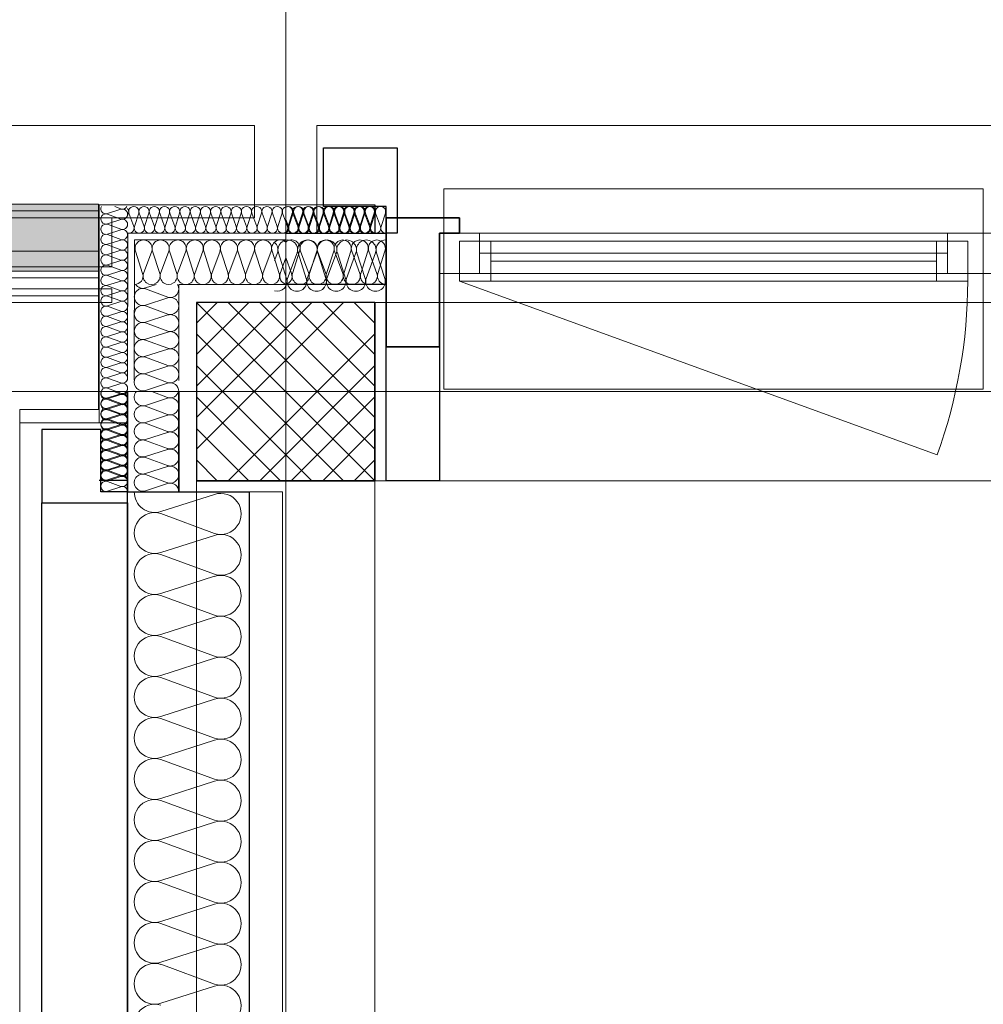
# Model space of a CAD drawing. Extents: x -620 to 300, y 62 to 1112.
# Tile 214 of 226: x -138 to -94, y 972 to 1016. Entities that reach past the tile are written whole.
import ezdxf
from ezdxf.lldxf.tags import DXFTag

# ---------------------------------------------------------------- set-up
doc = ezdxf.new("R2010")
doc.units = 0
doc.layers.get('0').update_dxf_attribs({"lineweight": 13})
for name, color, linetype, lineweight, true_color in [('30 -33 Aussenwände- 3 Aussenstützen', 7, 'Continuous', 50, 0x0000dd), ('30 -33 Aussenwände- 7 Fassade_ Elemente', 7, 'Continuous', 9, 0x00aacc), ('30 -34 Innenwände- 6 Elemente', 7, 'Continuous', 9, 0xff6633), ('30 -35 Decken- 1 Konstruktion-Träger- Stahlbeton', 7, 'Continuous', 13, 0x33aa00), ('30 -36 Dächer- 3 Dachbeläge', 7, 'Continuous', 15, 0x9999ff), ('30 -36 Dächer- 4 Dachbekleidungen', 7, 'Continuous', 9, 0xccccff), ('60- 61 allgemeine Ausstattung- 4 Terrassen', 9, 'Continuous', 9, 0x808080), ('70 -72 Beschriftung- 1 Beschriftung allgemein', 7, 'Continuous', 9, 0xff6633)]:
    doc.layers.add(name, color=color, linetype=linetype, lineweight=lineweight, true_color=true_color)
doc.layers.add('70 -71 Achsen- 1 Gebäudeachsen', color=7, linetype='STRICHPUNKT2-A06CPVSFL0', lineweight=18)
tags = doc.linetypes.add('grob-A06CPVSAL0', pattern=[14, 3, -8, 3]).pattern_tags.tags
tags[8:9] = [DXFTag(74, 4), DXFTag(75, 0), DXFTag(340, '0'), DXFTag(46, 0.0), DXFTag(50, 0.0), DXFTag(44, 0.0), DXFTag(45, 0.0)]
tags[6:7] = [DXFTag(74, 4), DXFTag(75, 0), DXFTag(340, '0'), DXFTag(46, 0.0), DXFTag(50, 0.0), DXFTag(44, 0.0), DXFTag(45, 0.0)]
tags[4:5] = [DXFTag(74, 4), DXFTag(75, 0), DXFTag(340, '0'), DXFTag(46, 0.0), DXFTag(50, 0.0), DXFTag(44, 0.0), DXFTag(45, 0.0)]
tags = doc.linetypes.add('STRICHPUNKT2-A06CPVSFL0', pattern=[12.7, 6.35, -3.175, 0, -3.175]).pattern_tags.tags
tags[10:11] = [DXFTag(74, 4), DXFTag(75, 0), DXFTag(340, '0'), DXFTag(46, 0.0), DXFTag(50, 0.0), DXFTag(44, 0.0), DXFTag(45, 0.0)]
tags[8:9] = [DXFTag(74, 4), DXFTag(75, 0), DXFTag(340, '0'), DXFTag(46, 0.0), DXFTag(50, 0.0), DXFTag(44, 0.0), DXFTag(45, 0.0)]
tags[6:7] = [DXFTag(74, 4), DXFTag(75, 0), DXFTag(340, '0'), DXFTag(46, 0.0), DXFTag(50, 0.0), DXFTag(44, 0.0), DXFTag(45, 0.0)]
tags[4:5] = [DXFTag(74, 4), DXFTag(75, 0), DXFTag(340, '0'), DXFTag(46, 0.0), DXFTag(50, 0.0), DXFTag(44, 0.0), DXFTag(45, 0.0)]

# ---------------------------------------------------------------- blocks, each defined once
blk = doc.blocks.new('Referenz-A06CPVSGL0')
at = {"layer": '30 -33 Aussenwände- 3 Aussenstützen', "color": 0, "lineweight": 9}
for p, q in [((-129.579, 1003.453), (-121.579, 995.453)), ((-122.993, 1003.453), (-129.579, 996.868)), ((-124.407, 1003.453), (-129.579, 998.282)), ((-125.821, 1003.453), (-129.579, 999.696)), ((-127.235, 1003.453), (-129.579, 1001.11)), ((-128.65, 1003.453), (-129.579, 1002.524)), ((-128.164, 1003.453), (-121.579, 996.868)), ((-126.75, 1003.453), (-121.579, 998.282)), ((-125.336, 1003.453), (-121.579, 999.696)), ((-123.922, 1003.453), (-121.579, 1001.11)), ((-122.507, 1003.453), (-121.579, 1002.524)), ((-129.579, 1002.039), (-122.993, 995.453)), ((-121.579, 1002.039), (-128.164, 995.453)), ((-129.579, 1000.625), (-124.407, 995.453)), ((-121.579, 1000.625), (-126.75, 995.453)), ((-125.579, 1000.453), (-125.579, 998.453)), ((-126.579, 999.453), (-124.579, 999.453)), ((-129.579, 999.211), (-125.821, 995.453)), ((-121.579, 999.211), (-125.336, 995.453)), ((-129.579, 997.797), (-127.235, 995.453)), ((-121.579, 997.797), (-123.922, 995.453)), ((-129.579, 996.382), (-128.65, 995.453)), ((-121.579, 996.382), (-122.507, 995.453))]:
    blk.add_line(p, q, dxfattribs=at)
at = {"layer": '30 -33 Aussenwände- 3 Aussenstützen', "color": 0, "linetype": 'Continuous', "lineweight": 25, "ltscale": 0.25}
for p, q in [((-121.579, 1003.453), (-129.579, 1003.453)), ((-129.579, 1003.453), (-129.579, 995.453)), ((-121.579, 995.453), (-121.579, 1003.453)), ((-129.579, 995.453), (-121.579, 995.453))]:
    blk.add_line(p, q, dxfattribs=at)
at = {"layer": '30 -33 Aussenwände- 7 Fassade_ Elemente', "color": 0, "linetype": 'Continuous', "ltscale": 0.13}
for p, q in [((-289.179, 1011.393), (-126.979, 1011.393)), ((-126.979, 1011.393), (-126.979, 1007.253)), ((38.021, 1011.393), (-124.179, 1011.393)), ((-124.179, 1011.393), (-124.179, 1006.553)), ((-133.959, 1007.833), (-121.579, 1007.833)), ((-133.959, 998.053), (-133.959, 1007.833)), ((-132.975, 1007.651), (-133.251, 1007.753)), ((-121.579, 1007.833), (-121.579, 1006.553)), ((-447.779, 1007.253), (-133.379, 1007.253)), ((-126.979, 1007.253), (-289.179, 1007.253)), ((-132.975, 1007.629), (-133.575, 1007.436)), ((-133.575, 1007.414), (-132.975, 1007.192)), ((-132.678, 1007.329), (-132.639, 1007.453)), ((-132.616, 1007.453), (-132.394, 1006.853)), ((-132.372, 1006.853), (-132.179, 1007.453)), ((-132.156, 1007.453), (-131.935, 1006.853)), ((-131.912, 1006.853), (-131.719, 1007.453)), ((-131.912, 1006.853), (-131.719, 1007.453)), ((-131.697, 1007.453), (-131.475, 1006.853)), ((-131.697, 1007.453), (-131.475, 1006.853)), ((-131.453, 1006.853), (-131.26, 1007.453)), ((-131.453, 1006.853), (-131.26, 1007.453)), ((-131.237, 1007.453), (-131.015, 1006.853)), ((-130.993, 1006.853), (-130.8, 1007.453)), ((-130.778, 1007.453), (-130.556, 1006.853)), ((-130.533, 1006.853), (-130.34, 1007.453)), ((-130.318, 1007.453), (-130.096, 1006.853)), ((-130.074, 1006.853), (-129.881, 1007.453)), ((-129.858, 1007.453), (-129.637, 1006.853)), ((-129.614, 1006.853), (-129.421, 1007.453)), ((-129.399, 1007.453), (-129.177, 1006.853)), ((-129.154, 1006.853), (-128.962, 1007.453)), ((-128.939, 1007.453), (-128.717, 1006.853)), ((-128.695, 1006.853), (-128.502, 1007.453)), ((-128.479, 1007.453), (-128.258, 1006.853)), ((-128.235, 1006.853), (-128.042, 1007.453)), ((-128.02, 1007.453), (-127.798, 1006.853)), ((-127.775, 1006.853), (-127.583, 1007.453)), ((-127.56, 1007.453), (-127.338, 1006.853)), ((-127.316, 1006.853), (-127.123, 1007.453)), ((-127.101, 1007.453), (-126.879, 1006.853)), ((-126.856, 1006.853), (-126.663, 1007.453)), ((-126.641, 1007.453), (-126.419, 1006.853)), ((-126.397, 1006.853), (-126.204, 1007.453)), ((-126.181, 1007.453), (-125.959, 1006.853)), ((-125.937, 1006.853), (-125.744, 1007.453)), ((-125.722, 1007.453), (-125.5, 1006.853)), ((-125.477, 1006.853), (-125.285, 1007.453)), ((-125.437, 1006.85), (-125.245, 1007.451)), ((-125.262, 1007.453), (-125.04, 1006.853)), ((-125.222, 1007.451), (-125, 1006.851)), ((-125.018, 1006.853), (-124.825, 1007.453)), ((-124.977, 1006.851), (-124.785, 1007.451)), ((-124.802, 1007.453), (-124.581, 1006.853)), ((-124.763, 1007.451), (-124.54, 1006.851)), ((-124.558, 1006.853), (-124.365, 1007.453)), ((-124.518, 1006.851), (-124.325, 1007.451)), ((-124.343, 1007.453), (-124.121, 1006.853)), ((-124.303, 1007.451), (-124.081, 1006.851)), ((-124.098, 1006.853), (-123.906, 1007.453)), ((-124.058, 1006.851), (-123.866, 1007.452)), ((-123.883, 1007.453), (-123.661, 1006.853)), ((-123.843, 1007.452), (-123.621, 1006.852)), ((-123.639, 1006.853), (-123.446, 1007.453)), ((-123.599, 1006.852), (-123.406, 1007.452)), ((-123.423, 1007.453), (-123.202, 1006.853)), ((-123.384, 1007.452), (-123.161, 1006.852)), ((-123.179, 1006.853), (-122.986, 1007.453)), ((-123.139, 1006.852), (-122.947, 1007.452)), ((-122.964, 1007.453), (-122.742, 1006.853)), ((-122.924, 1007.452), (-122.702, 1006.852)), ((-122.72, 1006.853), (-122.527, 1007.453)), ((-122.679, 1006.852), (-122.487, 1007.453)), ((-122.504, 1007.453), (-122.282, 1006.853)), ((-122.504, 1007.453), (-122.282, 1006.853)), ((-122.464, 1007.453), (-122.242, 1006.853)), ((-122.26, 1006.853), (-122.067, 1007.453)), ((-122.26, 1006.853), (-122.067, 1007.453)), ((-122.22, 1006.853), (-122.027, 1007.453)), ((-122.045, 1007.453), (-121.823, 1006.853)), ((-122.005, 1007.453), (-121.782, 1006.853)), ((-121.8, 1006.853), (-121.607, 1007.453)), ((-121.76, 1006.853), (-121.568, 1007.453)), ((-121.545, 1007.453), (-121.323, 1006.854)), ((-121.3, 1006.854), (-121.108, 1007.454)), ((-132.975, 1007.169), (-133.575, 1006.976)), ((-132.975, 1007.169), (-133.575, 1006.976)), ((-133.575, 1006.954), (-132.975, 1006.732)), ((-133.575, 1006.954), (-132.975, 1006.732)), ((-125.46, 1006.85), (-125.579, 1007.172)), ((-132.975, 1006.71), (-133.575, 1006.517)), ((-132.975, 1006.71), (-133.575, 1006.517)), ((-133.575, 1006.494), (-132.975, 1006.273)), ((-132.678, 999.955), (-132.673, 1006.553)), ((-132.673, 1006.553), (-125.579, 1006.553)), ((-124.179, 1006.553), (-121.079, 1006.553)), ((-121.079, 1006.553), (-121.079, 995.453)), ((-118.679, 1006.553), (-94.279, 1006.553)), ((-118.679, 1004.753), (-118.679, 1006.553)), ((-118.679, 1006.553), (-94.279, 1006.553)), ((-118.679, 1004.753), (-118.679, 1006.553)), ((-94.279, 1006.553), (-69.879, 1006.553)), ((-94.279, 1004.753), (-94.279, 1006.553)), ((-94.279, 1006.553), (-69.879, 1006.553)), ((-94.279, 1004.753), (-94.279, 1006.553)), ((-94.279, 1006.553), (-94.279, 1004.753)), ((-132.975, 1006.25), (-133.575, 1006.057)), ((-133.575, 1006.035), (-132.975, 1005.813)), ((-132.378, 999.955), (-132.374, 1006.253)), ((-132.374, 1006.253), (-125.579, 1006.253)), ((-117.779, 1006.203), (-94.979, 1006.203)), ((-117.779, 1004.403), (-117.779, 1006.203)), ((-94.979, 1006.203), (-94.979, 1004.403)), ((-132.975, 1005.79), (-133.575, 1005.598)), ((-133.575, 1005.575), (-132.975, 1005.353)), ((-132.002, 1004.753), (-132.323, 1005.753)), ((-131.594, 1005.753), (-131.964, 1004.753)), ((-131.236, 1004.753), (-131.557, 1005.753)), ((-131.236, 1004.753), (-131.557, 1005.753)), ((-130.828, 1005.753), (-131.198, 1004.753)), ((-130.828, 1005.753), (-131.198, 1004.753)), ((-130.47, 1004.753), (-130.791, 1005.753)), ((-130.062, 1005.753), (-130.432, 1004.753)), ((-129.703, 1004.753), (-130.025, 1005.753)), ((-129.296, 1005.753), (-129.666, 1004.753)), ((-128.937, 1004.753), (-129.259, 1005.753)), ((-128.53, 1005.753), (-128.9, 1004.753)), ((-128.171, 1004.753), (-128.493, 1005.753)), ((-127.764, 1005.753), (-128.134, 1004.753)), ((-127.405, 1004.753), (-127.727, 1005.753)), ((-127.405, 1004.753), (-127.727, 1005.753)), ((-126.998, 1005.753), (-127.368, 1004.753)), ((-126.998, 1005.753), (-127.368, 1004.753)), ((-126.639, 1004.753), (-126.961, 1005.753)), ((-126.639, 1004.753), (-126.961, 1005.753)), ((-126.232, 1005.753), (-126.602, 1004.753)), ((-125.873, 1004.753), (-126.195, 1005.753)), ((-125.951, 1005.678), (-126.079, 1005.335)), ((-125.908, 1005.678), (-125.539, 1004.528)), ((-125.316, 1004.753), (-125.579, 1005.464)), ((-125.496, 1004.528), (-125.071, 1005.678)), ((-125.278, 1004.753), (-124.957, 1005.753)), ((-125.027, 1005.678), (-124.658, 1004.528)), ((-124.92, 1005.753), (-124.55, 1004.753)), ((-124.615, 1004.528), (-124.19, 1005.678)), ((-124.512, 1004.753), (-124.191, 1005.753)), ((-124.153, 1005.753), (-123.784, 1004.753)), ((-124.146, 1005.678), (-123.777, 1004.528)), ((-123.746, 1004.753), (-123.425, 1005.753)), ((-123.734, 1004.528), (-123.309, 1005.678)), ((-123.387, 1005.753), (-123.018, 1004.753)), ((-123.265, 1005.678), (-122.896, 1004.528)), ((-122.98, 1004.753), (-122.659, 1005.753)), ((-122.853, 1004.528), (-122.428, 1005.678)), ((-122.621, 1005.753), (-122.252, 1004.753)), ((-122.385, 1005.678), (-122.015, 1004.528)), ((-122.214, 1004.753), (-121.893, 1005.753)), ((-121.972, 1004.528), (-121.547, 1005.678)), ((-121.855, 1005.753), (-121.486, 1004.753)), ((-121.504, 1005.678), (-121.134, 1004.528)), ((-121.448, 1004.753), (-121.127, 1005.753)), ((-132.975, 1005.331), (-133.575, 1005.138)), ((-133.575, 1005.115), (-132.975, 1004.894)), ((-125.836, 1004.753), (-125.579, 1005.449)), ((-132.975, 1004.871), (-133.575, 1004.678)), ((-133.575, 1004.656), (-132.975, 1004.434)), ((-94.279, 1004.753), (-118.679, 1004.753)), ((-94.279, 1004.753), (-118.679, 1004.753)), ((-69.879, 1004.753), (-94.279, 1004.753)), ((-69.879, 1004.753), (-94.279, 1004.753)), ((-132.975, 1004.411), (-133.575, 1004.219)), ((-133.575, 1004.196), (-132.975, 1003.974)), ((-131.389, 1004.254), (-131.875, 1004.098)), ((-130.378, 999.953), (-130.375, 1004.253)), ((-130.375, 1004.253), (-125.579, 1004.253)), ((-94.979, 1004.403), (-117.779, 1004.403)), ((-132.975, 1003.952), (-133.575, 1003.759)), ((-133.575, 1003.737), (-132.975, 1003.515)), ((-131.875, 1004.061), (-130.876, 1003.69)), ((-132.975, 1003.492), (-133.575, 1003.299)), ((-133.575, 1003.277), (-132.975, 1003.055)), ((-130.876, 1003.653), (-131.876, 1003.332)), ((-131.876, 1003.295), (-130.876, 1002.924)), ((-132.975, 1003.033), (-133.575, 1002.84)), ((-133.575, 1002.817), (-132.975, 1002.595)), ((-130.876, 1002.887), (-131.877, 1002.566)), ((-130.876, 1002.887), (-131.877, 1002.566)), ((-132.975, 1002.573), (-133.575, 1002.38)), ((-131.877, 1002.529), (-130.877, 1002.158)), ((-131.877, 1002.529), (-130.877, 1002.158)), ((-133.575, 1002.358), (-132.975, 1002.136)), ((-132.975, 1002.113), (-133.575, 1001.92)), ((-130.877, 1002.121), (-131.877, 1001.8)), ((-130.877, 1002.121), (-131.877, 1001.8)), ((-133.575, 1001.898), (-132.975, 1001.676)), ((-132.975, 1001.654), (-133.575, 1001.461)), ((-131.877, 1001.763), (-130.877, 1001.392)), ((-133.575, 1001.438), (-132.975, 1001.217)), ((-132.975, 1001.194), (-133.575, 1001.001)), ((-130.877, 1001.355), (-131.878, 1001.034)), ((-133.575, 1000.979), (-132.975, 1000.757)), ((-132.975, 1000.734), (-133.575, 1000.542)), ((-131.878, 1000.997), (-130.878, 1000.626)), ((-131.878, 1000.997), (-130.878, 1000.626)), ((-133.575, 1000.519), (-132.975, 1000.297)), ((-132.975, 1000.275), (-133.575, 1000.082)), ((-130.878, 1000.589), (-131.878, 1000.268)), ((-130.878, 1000.589), (-131.878, 1000.268)), ((-131.878, 1000.231), (-130.879, 999.86)), ((-125.579, 1000.453), (-125.579, 998.453)), ((-125.579, 1000.453), (-125.579, 998.453)), ((-125.579, 1000.453), (-125.579, 998.453)), ((-133.575, 1000.059), (-132.975, 999.838)), ((-132.975, 999.815), (-133.575, 999.622)), ((-130.879, 999.823), (-131.879, 999.502)), ((-132.975, 999.312), (-133.576, 999.12)), ((-133.575, 999.6), (-132.975, 999.378)), ((-132.975, 999.356), (-133.575, 999.163)), ((-132.975, 999.334), (-133.297, 999.454)), ((-130.879, 999.191), (-131.589, 999.453)), ((-124.579, 999.453), (-126.579, 999.453)), ((-126.579, 999.453), (-124.579, 999.453)), ((-126.579, 999.453), (-124.579, 999.453)), ((-133.576, 999.097), (-132.976, 998.875)), ((-132.976, 998.852), (-133.576, 998.66)), ((-132.976, 998.852), (-133.576, 998.66)), ((-133.575, 999.14), (-132.975, 998.918)), ((-132.975, 998.896), (-133.575, 998.703)), ((-130.879, 999.153), (-131.879, 998.832)), ((-133.576, 998.637), (-132.976, 998.415)), ((-133.576, 998.637), (-132.976, 998.415)), ((-132.976, 998.393), (-133.576, 998.2)), ((-132.976, 998.393), (-133.576, 998.2)), ((-133.575, 998.681), (-132.975, 998.459)), ((-132.975, 998.436), (-133.575, 998.243)), ((-131.879, 998.794), (-130.879, 998.425)), ((-132.679, 998.053), (-137.519, 998.053)), ((-133.576, 998.178), (-132.977, 997.956)), ((-133.575, 998.221), (-132.975, 997.999)), ((-132.975, 997.977), (-133.575, 997.784)), ((-132.679, 994.953), (-132.679, 998.053)), ((-130.879, 998.387), (-131.879, 998.066)), ((-130.879, 998.387), (-131.879, 998.066)), ((-131.879, 998.028), (-130.879, 997.659)), ((-131.879, 998.028), (-130.879, 997.659)), ((-132.977, 997.933), (-133.577, 997.741)), ((-133.577, 997.718), (-132.977, 997.496)), ((-133.575, 997.761), (-132.975, 997.539)), ((-132.975, 997.517), (-133.575, 997.324)), ((-130.879, 997.621), (-131.879, 997.3)), ((-130.879, 997.621), (-131.879, 997.3)), ((-132.977, 997.473), (-133.577, 997.281)), ((-133.577, 997.259), (-132.977, 997.036)), ((-133.575, 997.302), (-132.975, 997.08)), ((-131.879, 997.262), (-130.879, 996.893)), ((-132.977, 997.014), (-133.577, 996.821)), ((-133.577, 996.799), (-132.978, 996.577)), ((-132.975, 997.057), (-133.575, 996.865)), ((-133.575, 996.842), (-132.975, 996.62)), ((-130.879, 996.855), (-131.879, 996.534)), ((-132.978, 996.554), (-133.578, 996.362)), ((-133.578, 996.339), (-132.978, 996.117)), ((-132.975, 996.598), (-133.575, 996.405)), ((-133.575, 996.382), (-132.975, 996.161)), ((-133.575, 996.382), (-132.975, 996.161)), ((-131.879, 996.496), (-130.879, 996.127)), ((-131.879, 996.496), (-130.879, 996.127)), ((-132.978, 996.095), (-133.578, 995.902)), ((-133.578, 995.88), (-132.978, 995.657)), ((-133.578, 995.88), (-132.978, 995.657)), ((-132.975, 996.138), (-133.575, 995.945)), ((-132.975, 996.138), (-133.575, 995.945)), ((-133.575, 995.923), (-132.975, 995.701)), ((-130.879, 996.089), (-131.879, 995.768)), ((-130.879, 996.089), (-131.879, 995.768)), ((-132.978, 995.635), (-133.578, 995.443)), ((-132.978, 995.635), (-133.578, 995.443)), ((-133.578, 995.42), (-132.979, 995.198)), ((-132.975, 995.678), (-133.575, 995.486)), ((-131.879, 995.73), (-130.879, 995.361)), ((-130.879, 995.323), (-131.879, 995.002)), ((-121.079, 995.453), (34.921, 995.453)), ((-132.979, 995.175), (-133.579, 994.983)), ((-125.719, 994.953), (-132.679, 994.953)), ((-125.719, 838.953), (-125.719, 994.953)), ((-131.179, 994.066), (-128.779, 994.838)), ((-128.779, 993.089), (-131.179, 993.976)), ((-131.179, 992.228), (-128.779, 992.999)), ((-131.179, 992.228), (-128.779, 992.999)), ((-128.779, 991.251), (-131.179, 992.138)), ((-128.779, 991.251), (-131.179, 992.138)), ((-131.179, 990.389), (-128.779, 991.161)), ((-128.779, 989.412), (-131.179, 990.299)), ((-131.179, 988.551), (-128.779, 989.322)), ((-128.779, 987.574), (-131.179, 988.461)), ((-131.179, 986.712), (-128.779, 987.484)), ((-128.779, 985.735), (-131.179, 986.622)), ((-131.179, 984.874), (-128.779, 985.645)), ((-128.779, 983.897), (-131.179, 984.784)), ((-131.179, 983.035), (-128.779, 983.807)), ((-128.779, 982.058), (-131.179, 982.945)), ((-131.179, 981.197), (-128.779, 981.968)), ((-128.779, 980.219), (-131.179, 981.107)), ((-131.179, 979.358), (-128.779, 980.129)), ((-128.779, 978.381), (-131.179, 979.268)), ((-131.179, 977.52), (-128.779, 978.291)), ((-128.779, 976.542), (-131.179, 977.43)), ((-131.179, 975.681), (-128.779, 976.452)), ((-128.779, 974.704), (-131.179, 975.591)), ((-131.179, 973.843), (-128.779, 974.614)), ((-128.779, 972.865), (-131.179, 973.753)), ((-131.179, 972.004), (-128.779, 972.775))]:
    blk.add_line(p, q, dxfattribs=at)
at = {"layer": '30 -33 Aussenwände- 7 Fassade_ Elemente', "color": 0, "linetype": 'Continuous', "lineweight": 25, "ltscale": 0.25}
for p, q in [((-123.879, 1007.753), (-123.879, 1010.393)), ((-123.879, 1010.393), (-120.579, 1010.393)), ((-120.579, 1010.393), (-120.579, 1006.553)), ((-121.079, 1007.753), (-123.879, 1007.753)), ((-121.579, 1007.833), (-121.579, 1006.553)), ((-121.079, 1006.553), (-121.079, 1007.753)), ((-121.079, 1001.453), (-121.079, 1007.253)), ((-121.079, 1007.253), (-117.779, 1007.253)), ((-117.779, 1007.253), (-121.079, 1007.253)), ((-121.079, 1007.253), (-121.079, 1001.453)), ((-117.779, 1007.253), (-117.779, 1006.553)), ((-117.779, 1006.553), (-117.779, 1007.253)), ((-125.579, 1006.553), (-121.079, 1006.553)), ((-120.579, 1006.553), (-121.079, 1006.553)), ((-121.079, 1006.553), (-121.079, 1004.253)), ((-117.779, 1006.553), (-118.679, 1006.553)), ((-118.679, 1006.553), (-118.679, 1001.453)), ((-118.679, 1001.453), (-118.679, 1006.553)), ((-118.679, 1006.553), (-117.779, 1006.553)), ((-121.079, 1004.253), (-125.579, 1004.253)), ((-118.679, 1001.453), (-121.079, 1001.453)), ((-121.079, 995.453), (-121.079, 1001.453)), ((-121.079, 1001.453), (-118.679, 1001.453)), ((-118.679, 1001.453), (-118.679, 995.453)), ((-132.679, 834.453), (-132.679, 999.453)), ((-132.679, 999.453), (-132.679, 994.953)), ((-130.379, 999.453), (-130.379, 994.953)), ((-130.379, 994.953), (-130.379, 999.453)), ((-133.879, 997.753), (-136.519, 997.753)), ((-136.519, 997.753), (-136.519, 994.453)), ((-133.878, 994.953), (-133.879, 997.753)), ((-132.675, 995.457), (-133.955, 995.457)), ((-118.679, 995.453), (-121.079, 995.453)), ((-132.678, 994.953), (-133.878, 994.953)), ((-132.679, 994.953), (-130.379, 994.953)), ((-132.679, 994.453), (-132.678, 994.953)), ((-130.379, 994.953), (-127.219, 994.953)), ((-127.219, 994.953), (-127.219, 838.953)), ((-136.519, 839.453), (-136.519, 994.453)), ((-136.519, 994.453), (-132.679, 994.453)), ((-136.519, 994.453), (-132.679, 994.453)), ((-132.679, 994.453), (-132.679, 839.453))]:
    blk.add_line(p, q, dxfattribs=at)
at = {"layer": '30 -33 Aussenwände- 7 Fassade_ Elemente', "color": 0}
for p, q in [((-118.479, 1006.553), (-118.479, 1008.553)), ((-118.479, 1008.553), (-94.279, 1008.553)), ((-94.279, 1008.553), (-94.279, 1006.553)), ((-118.479, 1006.553), (-116.879, 1006.553)), ((-118.479, 1004.753), (-118.479, 1006.553)), ((-116.879, 1006.553), (-95.879, 1006.553)), ((-116.879, 1004.753), (-116.879, 1006.553)), ((-95.879, 1006.553), (-95.879, 1004.753)), ((-94.279, 1006.553), (-95.879, 1006.553)), ((-94.279, 1004.753), (-94.279, 1006.553)), ((-95.879, 1005.653), (-116.879, 1005.653)), ((-118.479, 1004.753), (-118.479, 999.553)), ((-116.879, 1004.753), (-118.479, 1004.753)), ((-95.879, 1004.753), (-116.879, 1004.753)), ((-95.879, 1004.753), (-94.279, 1004.753)), ((-94.279, 999.553), (-94.279, 1004.753)), ((-118.479, 999.553), (-94.279, 999.553))]:
    blk.add_line(p, q, dxfattribs=at)
at = {"layer": '30 -33 Aussenwände- 7 Fassade_ Elemente', "color": 0, "linetype": 'Continuous', "lineweight": 18, "ltscale": 0.18}
for p, q in [((-118.679, 1006.553), (-116.879, 1006.553)), ((-118.679, 1004.753), (-118.679, 1006.553)), ((-118.679, 1006.553), (-116.879, 1006.553)), ((-118.679, 1004.753), (-118.679, 1006.553)), ((-116.879, 1006.553), (-116.879, 1004.753)), ((-116.879, 1006.553), (-116.879, 1004.753)), ((-95.879, 1006.553), (-94.279, 1006.553)), ((-95.879, 1004.753), (-95.879, 1006.553)), ((-95.879, 1006.553), (-94.279, 1006.553)), ((-95.879, 1004.753), (-95.879, 1006.553)), ((-94.279, 1006.553), (-92.679, 1006.553)), ((-94.279, 1004.753), (-94.279, 1006.553)), ((-94.279, 1006.553), (-92.679, 1006.553)), ((-94.279, 1004.753), (-94.279, 1006.553)), ((-94.279, 1006.553), (-94.279, 1004.753)), ((-117.779, 1006.203), (-116.379, 1006.203)), ((-117.779, 1004.403), (-117.779, 1006.203)), ((-116.379, 1006.203), (-116.379, 1004.403)), ((-96.379, 1006.203), (-94.979, 1006.203)), ((-96.379, 1004.403), (-96.379, 1006.203)), ((-94.979, 1006.203), (-94.979, 1004.403)), ((-116.879, 1005.653), (-95.879, 1005.653)), ((-96.379, 1005.303), (-116.379, 1005.303)), ((-116.879, 1004.753), (-118.679, 1004.753)), ((-116.879, 1004.753), (-118.679, 1004.753)), ((-94.279, 1004.753), (-95.879, 1004.753)), ((-94.279, 1004.753), (-95.879, 1004.753)), ((-92.679, 1004.753), (-94.279, 1004.753)), ((-92.679, 1004.753), (-94.279, 1004.753)), ((-116.379, 1004.403), (-117.779, 1004.403)), ((-94.979, 1004.403), (-96.379, 1004.403))]:
    blk.add_line(p, q, dxfattribs=at)
at = {"layer": '30 -33 Aussenwände- 7 Fassade_ Elemente', "color": 0, "linetype": 'grob-A06CPVSAL0', "ltscale": 0.13}
blk.add_line((-117.779, 1004.403), (-96.354, 996.605), dxfattribs=at)
at = {"layer": '30 -33 Aussenwände- 7 Fassade_ Elemente', "color": 0, "linetype": 'Continuous', "ltscale": 0.13}
for centre, major_axis, end_param in [((-133.646, 1007.655), (-0.207, 0.099), 2.32715), ((-132.905, 1007.87), (-0.07, -0.219), 1.349822), ((-132.857, 1007.524), (0.219, -0.07), 0.990893), ((-132.398, 1007.524), (-0.135, 0.186), 1.255075), ((-132.398, 1007.524), (0.135, 0.186), 1.255075), ((-132.398, 1007.524), (0.219, -0.07), 1.255075), ((-131.938, 1007.524), (0.219, -0.07), 3.765224), ((-131.938, 1007.524), (-0.135, 0.186), 1.255075), ((-131.938, 1007.524), (0.135, 0.186), 1.255075), ((-131.938, 1007.524), (0.219, -0.07), 1.255075), ((-131.478, 1007.524), (0.219, -0.07), 3.765224), ((-131.478, 1007.524), (-0.135, 0.186), 1.255075), ((-131.478, 1007.524), (0.135, 0.186), 1.255075), ((-131.478, 1007.524), (0.219, -0.07), 1.255075), ((-131.019, 1007.524), (0.219, -0.07), 3.765224), ((-130.559, 1007.524), (0.219, -0.07), 3.765224), ((-130.099, 1007.524), (0.219, -0.07), 3.765224), ((-129.64, 1007.524), (0.219, -0.07), 3.765224), ((-129.18, 1007.524), (0.219, -0.07), 3.765224), ((-128.72, 1007.524), (0.219, -0.07), 3.765224), ((-128.261, 1007.524), (0.219, -0.07), 3.765224), ((-127.801, 1007.524), (0.219, -0.07), 3.765224), ((-127.342, 1007.524), (0.219, -0.07), 3.765224), ((-126.882, 1007.524), (0.219, -0.07), 3.765224), ((-126.422, 1007.524), (0.219, -0.07), 3.765224), ((-125.963, 1007.524), (0.219, -0.07), 3.765224), ((-125.503, 1007.524), (0.219, -0.07), 3.765224), ((-125.463, 1007.521), (0.219, -0.07), 2.411197), ((-125.043, 1007.524), (0.219, -0.07), 3.765224), ((-125.004, 1007.521), (0.219, -0.07), 3.765224), ((-125.004, 1007.521), (-0.135, 0.186), 1.255075), ((-125.004, 1007.521), (0.135, 0.186), 1.255075), ((-125.004, 1007.521), (0.219, -0.07), 1.255075), ((-124.584, 1007.524), (0.219, -0.07), 3.765224), ((-124.544, 1007.522), (0.219, -0.07), 3.765224), ((-124.544, 1007.522), (-0.135, 0.186), 1.255075), ((-124.544, 1007.522), (0.135, 0.186), 1.255075), ((-124.544, 1007.522), (0.219, -0.07), 1.255075), ((-124.124, 1007.524), (0.219, -0.07), 3.765224), ((-124.084, 1007.522), (0.219, -0.07), 3.765224), ((-123.665, 1007.524), (0.219, -0.07), 3.765224), ((-123.625, 1007.522), (0.219, -0.07), 3.765224), ((-123.205, 1007.524), (0.219, -0.07), 3.765224), ((-123.165, 1007.523), (0.219, -0.07), 3.765224), ((-122.745, 1007.524), (0.219, -0.07), 3.765224), ((-122.706, 1007.523), (0.219, -0.07), 3.765224), ((-122.286, 1007.524), (0.219, -0.07), 3.765224), ((-122.286, 1007.524), (0.219, -0.07), 3.765224), ((-122.246, 1007.523), (0.219, -0.07), 3.765224), ((-121.826, 1007.524), (0.219, -0.07), 3.765224), ((-121.786, 1007.524), (0.219, -0.07), 3.765224), ((-121.327, 1007.524), (0.219, -0.07), 3.765224), ((-133.646, 1007.195), (0.07, 0.219), 3.765224), ((-133.646, 1007.195), (-0.186, 0.135), 1.255075), ((-133.646, 1007.195), (0.07, 0.219), 1.255075), ((-132.905, 1007.41), (0.186, 0.135), 1.254884), ((-132.905, 1007.41), (-0.07, -0.219), 1.254884), ((-132.905, 1007.41), (0.186, -0.135), 1.254884), ((-133.646, 1006.735), (0.07, 0.219), 3.765224), ((-133.646, 1006.735), (-0.186, 0.135), 1.255075), ((-133.646, 1007.195), (-0.186, -0.135), 1.255075), ((-133.646, 1006.735), (0.07, 0.219), 1.255075), ((-132.905, 1006.951), (-0.07, -0.219), 3.764652), ((-132.905, 1006.951), (0.186, 0.135), 1.254884), ((-132.905, 1006.951), (-0.07, -0.219), 1.254884), ((-132.905, 1006.951), (0.186, -0.135), 1.254884), ((-132.613, 1006.783), (-0.066, -0.22), 2.172087), ((-132.153, 1006.783), (-0.219, 0.07), 1.254884), ((-132.153, 1006.783), (0.135, -0.186), 1.254884), ((-131.694, 1006.783), (-0.219, 0.07), 3.764652), ((-131.694, 1006.783), (-0.219, 0.07), 1.254884), ((-131.694, 1006.783), (0.135, -0.186), 1.254884), ((-131.234, 1006.783), (-0.219, 0.07), 3.764652), ((-131.234, 1006.783), (-0.219, 0.07), 1.254884), ((-131.234, 1006.783), (0.135, -0.186), 1.254884), ((-130.774, 1006.783), (-0.219, 0.07), 3.764652), ((-130.315, 1006.783), (-0.219, 0.07), 3.764652), ((-129.855, 1006.783), (-0.219, 0.07), 3.764652), ((-129.395, 1006.783), (-0.219, 0.07), 3.764652), ((-128.936, 1006.783), (-0.219, 0.07), 3.764652), ((-128.476, 1006.783), (-0.219, 0.07), 3.764652), ((-128.017, 1006.783), (-0.219, 0.07), 3.764652), ((-127.557, 1006.783), (-0.219, 0.07), 3.764652), ((-127.097, 1006.783), (-0.219, 0.07), 3.764652), ((-126.638, 1006.783), (-0.219, 0.07), 3.764652), ((-126.178, 1006.783), (-0.219, 0.07), 3.764652), ((-125.718, 1006.783), (-0.219, 0.07), 3.764652), ((-125.678, 1006.78), (0.1, -0.207), 1.434048), ((-125.259, 1006.783), (-0.219, 0.07), 3.764652), ((-125.218, 1006.78), (-0.219, 0.07), 1.254884), ((-125.218, 1006.78), (0.135, -0.186), 1.254884), ((-124.799, 1006.783), (-0.219, 0.07), 3.764652), ((-124.759, 1006.781), (-0.219, 0.07), 3.764652), ((-124.759, 1006.781), (-0.219, 0.07), 1.254884), ((-124.759, 1006.781), (0.135, -0.186), 1.254884), ((-124.34, 1006.783), (-0.219, 0.07), 3.764652), ((-124.299, 1006.781), (-0.219, 0.07), 3.764652), ((-124.299, 1006.781), (-0.219, 0.07), 1.254884), ((-124.299, 1006.781), (0.135, -0.186), 1.254884), ((-123.88, 1006.783), (-0.219, 0.07), 3.764652), ((-123.84, 1006.781), (-0.219, 0.07), 3.764652), ((-123.42, 1006.783), (-0.219, 0.07), 3.764652), ((-123.38, 1006.782), (-0.219, 0.07), 3.764652), ((-122.961, 1006.783), (-0.219, 0.07), 3.764652), ((-122.92, 1006.782), (-0.219, 0.07), 3.764652), ((-122.501, 1006.783), (-0.219, 0.07), 3.764652), ((-122.501, 1006.783), (-0.219, 0.07), 3.764652), ((-122.461, 1006.782), (-0.219, 0.07), 3.764652), ((-122.041, 1006.783), (-0.219, 0.07), 3.764652), ((-122.041, 1006.783), (-0.219, 0.07), 3.764652), ((-122.001, 1006.783), (-0.219, 0.07), 3.764652), ((-121.582, 1006.783), (-0.219, 0.07), 1.896254), ((-121.541, 1006.783), (-0.219, 0.07), 3.764652), ((-121.082, 1006.783), (-0.219, 0.07), 1.896254), ((-133.646, 1006.276), (0.07, 0.219), 3.765224), ((-133.646, 1006.735), (-0.186, -0.135), 1.255075), ((-132.905, 1006.491), (-0.07, -0.219), 3.764652), ((-132.905, 1006.491), (0.186, 0.135), 1.254884), ((-132.905, 1006.491), (-0.07, -0.219), 1.254884), ((-132.905, 1006.491), (0.186, -0.135), 1.254884), ((-132.153, 1006.783), (-0.135, -0.186), 1.254884), ((-131.694, 1006.783), (-0.135, -0.186), 1.254884), ((-131.234, 1006.783), (-0.135, -0.186), 1.254884), ((-125.218, 1006.78), (-0.135, -0.186), 1.254884), ((-124.759, 1006.781), (-0.135, -0.186), 1.254884), ((-124.299, 1006.781), (-0.135, -0.186), 1.254884), ((-133.646, 1005.816), (0.07, 0.219), 3.765224), ((-132.905, 1006.031), (-0.07, -0.219), 3.764652), ((-131.959, 1005.871), (0.364, -0.117), 3.765224), ((-131.193, 1005.871), (0.364, -0.117), 3.765224), ((-131.193, 1005.871), (0.364, -0.117), 3.765224), ((-130.427, 1005.871), (0.364, -0.117), 3.765224), ((-129.661, 1005.871), (0.364, -0.117), 3.765224), ((-128.895, 1005.871), (0.364, -0.117), 3.765224), ((-128.128, 1005.871), (0.364, -0.117), 3.765224), ((-127.362, 1005.871), (0.364, -0.117), 3.765224), ((-127.362, 1005.871), (-0.225, 0.31), 1.255075), ((-127.362, 1005.871), (0.225, 0.31), 1.255075), ((-127.362, 1005.871), (0.364, -0.117), 1.255075), ((-126.596, 1005.871), (0.364, -0.117), 3.765224), ((-126.596, 1005.871), (-0.225, 0.31), 1.255075), ((-126.596, 1005.871), (0.225, 0.31), 1.255075), ((-126.596, 1005.871), (0.364, -0.117), 1.255075), ((-125.83, 1005.871), (0.252, 0.288), 2.600578), ((-126.37, 1005.813), (0.419, -0.135), 1.157172), ((-125.489, 1005.813), (-0.258, 0.356), 1.254884), ((-125.489, 1005.813), (0.258, 0.356), 1.254884), ((-125.321, 1005.871), (0.364, -0.117), 2.619647), ((-125.489, 1005.813), (0.419, -0.135), 1.254884), ((-124.608, 1005.813), (0.419, -0.135), 3.764652), ((-124.608, 1005.813), (-0.258, 0.356), 1.254884), ((-124.555, 1005.871), (0.364, -0.117), 3.765224), ((-124.555, 1005.871), (-0.225, 0.31), 1.255075), ((-124.608, 1005.813), (0.258, 0.356), 1.254884), ((-124.555, 1005.871), (0.225, 0.31), 1.255075), ((-124.608, 1005.813), (0.419, -0.135), 1.254884), ((-124.555, 1005.871), (0.364, -0.117), 1.255075), ((-123.728, 1005.813), (0.419, -0.135), 3.764652), ((-123.728, 1005.813), (-0.258, 0.356), 1.254884), ((-123.789, 1005.871), (0.364, -0.117), 3.765224), ((-123.789, 1005.871), (-0.225, 0.31), 1.255075), ((-123.789, 1005.871), (0.225, 0.31), 1.255075), ((-123.728, 1005.813), (0.258, 0.356), 1.254884), ((-123.789, 1005.871), (0.364, -0.117), 1.255075), ((-123.728, 1005.813), (0.419, -0.135), 1.254884), ((-123.023, 1005.871), (0.364, -0.117), 3.765224), ((-122.847, 1005.813), (0.419, -0.135), 3.764652), ((-122.257, 1005.871), (0.364, -0.117), 3.765224), ((-121.966, 1005.813), (0.419, -0.135), 3.764652), ((-121.491, 1005.871), (0.364, -0.117), 3.765224), ((-121.085, 1005.813), (0.006, 0.44), 1.896254), ((-133.646, 1005.356), (0.07, 0.219), 3.765224), ((-132.905, 1005.572), (-0.07, -0.219), 3.764652), ((-133.646, 1004.897), (0.07, 0.219), 3.765224), ((-132.905, 1005.112), (-0.07, -0.219), 3.764652), ((-133.646, 1004.437), (0.07, 0.219), 3.765224), ((-132.905, 1004.653), (-0.07, -0.219), 3.764652), ((-132.366, 1004.636), (-0.005, -0.383), 1.896254), ((-131.6, 1004.636), (-0.364, 0.117), 3.764652), ((-131.6, 1004.636), (-0.364, 0.117), 3.764652), ((-130.834, 1004.636), (-0.364, 0.117), 3.764652), ((-130.834, 1004.636), (-0.364, 0.117), 3.764652), ((-130.068, 1004.636), (-0.364, 0.117), 3.764652), ((-129.302, 1004.636), (-0.364, 0.117), 3.764652), ((-128.536, 1004.636), (-0.364, 0.117), 3.764652), ((-127.77, 1004.636), (-0.364, 0.117), 3.764652), ((-127.77, 1004.636), (-0.364, 0.117), 1.254884), ((-127.77, 1004.636), (0.225, -0.31), 1.254884), ((-127.004, 1004.636), (-0.364, 0.117), 3.764652), ((-127.004, 1004.636), (-0.364, 0.117), 1.254884), ((-127.004, 1004.636), (0.225, -0.31), 1.254884), ((-126.237, 1004.636), (-0.364, 0.117), 1.254884), ((-126.237, 1004.636), (0.225, -0.31), 1.254884), ((-125.471, 1004.636), (-0.364, 0.117), 1.598679), ((-125.68, 1004.636), (0.102, -0.369), 1.613483), ((-124.914, 1004.636), (-0.364, 0.117), 1.254884), ((-124.914, 1004.636), (0.225, -0.31), 1.254884), ((-124.148, 1004.636), (-0.364, 0.117), 3.764652), ((-124.148, 1004.636), (-0.364, 0.117), 1.254884), ((-124.148, 1004.636), (0.225, -0.31), 1.254884), ((-123.382, 1004.636), (-0.364, 0.117), 3.764652), ((-123.382, 1004.636), (-0.364, 0.117), 1.254884), ((-123.382, 1004.636), (0.225, -0.31), 1.254884), ((-122.616, 1004.636), (-0.364, 0.117), 3.764652), ((-121.85, 1004.636), (-0.364, 0.117), 3.764652), ((-121.084, 1004.636), (-0.364, 0.117), 1.896254), ((-133.646, 1003.978), (0.07, 0.219), 3.765224), ((-132.905, 1004.193), (-0.07, -0.219), 3.764652), ((-131.992, 1004.463), (-0.321, -0.208), 1.307885), ((-130.758, 1004.055), (-0.118, -0.364), 2.429518), ((-127.77, 1004.636), (-0.225, -0.31), 1.254884), ((-127.004, 1004.636), (-0.225, -0.31), 1.254884), ((-126.237, 1004.636), (-0.225, -0.31), 1.254884), ((-125.958, 1004.393), (-0.121, -0.423), 2.160679), ((-125.077, 1004.393), (-0.419, 0.135), 3.765224), ((-125.077, 1004.393), (-0.419, 0.135), 1.255075), ((-124.914, 1004.636), (-0.225, -0.31), 1.254884), ((-125.077, 1004.393), (0.258, -0.356), 1.255075), ((-124.196, 1004.393), (-0.419, 0.135), 3.765224), ((-124.196, 1004.393), (-0.419, 0.135), 1.255075), ((-124.148, 1004.636), (-0.225, -0.31), 1.254884), ((-124.196, 1004.393), (0.258, -0.356), 1.255075), ((-123.315, 1004.393), (-0.419, 0.135), 3.765224), ((-123.382, 1004.636), (-0.225, -0.31), 1.254884), ((-122.434, 1004.393), (-0.419, 0.135), 3.765224), ((-121.553, 1004.393), (-0.419, 0.135), 3.765224), ((-133.646, 1003.518), (0.07, 0.219), 3.765224), ((-132.905, 1003.733), (-0.07, -0.219), 3.764652), ((-131.993, 1003.697), (-0.31, 0.225), 1.255075), ((-131.993, 1003.697), (0.118, 0.364), 1.255075), ((-130.759, 1003.289), (0.31, 0.224), 1.254884), ((-125.077, 1004.393), (-0.258, -0.356), 1.255075), ((-124.196, 1004.393), (-0.258, -0.356), 1.255075), ((-133.646, 1003.058), (0.07, 0.219), 3.765224), ((-132.905, 1003.274), (-0.07, -0.219), 3.764652), ((-131.994, 1002.931), (0.118, 0.364), 3.765224), ((-131.993, 1003.697), (-0.31, -0.224), 1.255075), ((-131.994, 1002.931), (0.118, 0.364), 1.255075), ((-130.759, 1003.289), (0.31, -0.225), 1.254884), ((-133.646, 1002.599), (0.07, 0.219), 3.765224), ((-132.905, 1002.814), (-0.07, -0.219), 3.764652), ((-131.994, 1002.931), (-0.31, 0.225), 1.255075), ((-130.759, 1002.522), (-0.118, -0.364), 3.764652), ((-130.759, 1003.289), (-0.118, -0.364), 1.254884), ((-130.759, 1002.522), (0.31, 0.224), 1.254884), ((-133.646, 1002.139), (0.07, 0.219), 3.765224), ((-132.905, 1002.354), (-0.07, -0.219), 3.764652), ((-131.994, 1002.165), (0.118, 0.364), 3.765224), ((-131.994, 1002.165), (-0.31, 0.225), 1.255075), ((-131.994, 1002.931), (-0.31, -0.224), 1.255075), ((-131.994, 1002.165), (0.118, 0.364), 1.255075), ((-130.759, 1002.522), (0.31, -0.225), 1.254884), ((-133.646, 1001.679), (0.07, 0.219), 3.765224), ((-132.905, 1001.895), (-0.07, -0.219), 3.764652), ((-131.994, 1002.165), (-0.31, -0.224), 1.255075), ((-130.759, 1002.522), (-0.118, -0.364), 1.254884), ((-130.76, 1001.756), (-0.118, -0.364), 3.764652), ((-130.76, 1001.756), (0.31, 0.224), 1.254884), ((-130.76, 1001.756), (0.31, -0.225), 1.254884), ((-132.905, 1001.435), (-0.07, -0.219), 3.764652), ((-131.995, 1001.398), (0.118, 0.364), 3.765224), ((-130.76, 1001.756), (-0.118, -0.364), 1.254884), ((-133.646, 1001.22), (0.07, 0.219), 3.765224), ((-132.905, 1000.975), (-0.07, -0.219), 3.764652), ((-131.995, 1000.632), (0.118, 0.364), 3.765224), ((-131.995, 1000.632), (0.118, 0.364), 3.765224), ((-130.76, 1000.99), (-0.118, -0.364), 3.764652), ((-130.76, 1000.99), (-0.118, -0.364), 3.764652), ((-133.646, 1000.76), (0.07, 0.219), 3.765224), ((-132.905, 1000.516), (-0.07, -0.219), 3.764652), ((-130.761, 1000.224), (-0.118, -0.364), 3.764652), ((-130.761, 1000.224), (-0.118, -0.364), 3.764652), ((-133.646, 1000.301), (0.07, 0.219), 3.765224), ((-132.905, 1000.056), (-0.07, -0.219), 3.764652), ((-131.996, 999.866), (0.118, 0.364), 3.765224), ((-133.646, 999.841), (0.07, 0.219), 3.765224), ((-132.905, 999.597), (-0.07, -0.219), 3.764652), ((-130.762, 999.458), (0.383, -0.006), 1.896254), ((-133.646, 999.338), (-0.198, 0.116), 2.411197), ((-133.646, 999.381), (0.07, 0.219), 3.765224), ((-132.905, 999.553), (-0.071, -0.219), 1.434048), ((-132.905, 999.137), (-0.07, -0.219), 3.764652), ((-132.905, 999.093), (0.186, 0.135), 1.254884), ((-131.996, 999.196), (-0.283, 0.257), 2.619647), ((-130.761, 999.555), (-0.117, -0.364), 1.613483), ((-133.646, 998.879), (0.071, 0.219), 3.765224), ((-133.646, 998.879), (-0.186, 0.135), 1.255075), ((-133.646, 998.922), (0.07, 0.219), 3.765224), ((-133.646, 998.879), (0.071, 0.219), 1.255075), ((-132.905, 999.093), (-0.071, -0.219), 1.254884), ((-132.906, 998.634), (-0.071, -0.219), 3.764652), ((-132.906, 998.634), (0.186, 0.135), 1.254884), ((-132.905, 998.677), (-0.07, -0.219), 3.764652), ((-132.905, 999.093), (0.186, -0.135), 1.254884), ((-131.996, 998.43), (0.117, 0.364), 3.765224), ((-131.996, 998.43), (0.117, 0.364), 1.255075), ((-130.761, 998.789), (0.31, 0.225), 1.254884), ((-130.761, 998.789), (0.31, -0.225), 1.254884), ((-133.647, 998.419), (0.071, 0.219), 3.765224), ((-133.647, 998.419), (-0.186, 0.135), 1.255075), ((-133.646, 998.462), (0.07, 0.219), 3.765224), ((-133.646, 998.879), (-0.186, -0.135), 1.255075), ((-133.647, 998.419), (0.071, 0.219), 1.255075), ((-132.906, 998.174), (-0.071, -0.219), 3.764652), ((-132.906, 998.634), (-0.071, -0.219), 1.254884), ((-132.906, 998.174), (0.186, 0.135), 1.254884), ((-132.905, 998.218), (-0.07, -0.219), 3.764652), ((-132.906, 998.634), (0.186, -0.135), 1.254884), ((-131.996, 998.43), (-0.31, 0.225), 1.255075), ((-130.761, 998.789), (-0.117, -0.364), 1.254884), ((-130.761, 998.023), (-0.117, -0.364), 3.764652), ((-130.761, 998.023), (0.31, 0.225), 1.254884), ((-133.647, 997.959), (0.071, 0.219), 3.765224), ((-133.646, 998.002), (0.07, 0.219), 3.765224), ((-133.647, 998.419), (-0.186, -0.135), 1.255075), ((-132.906, 998.174), (-0.071, -0.219), 1.254884), ((-132.906, 997.714), (-0.071, -0.219), 3.764652), ((-132.905, 997.758), (-0.07, -0.219), 3.764652), ((-132.906, 998.174), (0.186, -0.135), 1.254884), ((-131.996, 997.664), (0.117, 0.364), 3.765224), ((-131.996, 998.43), (-0.31, -0.225), 1.255075), ((-131.996, 997.664), (0.117, 0.364), 1.255075), ((-130.761, 998.023), (0.31, -0.225), 1.254884), ((-133.647, 997.5), (0.071, 0.219), 3.765224), ((-133.646, 997.543), (0.07, 0.219), 3.765224), ((-132.905, 997.298), (-0.07, -0.219), 3.764652), ((-131.996, 997.664), (-0.31, 0.225), 1.255075), ((-130.761, 998.023), (-0.117, -0.364), 1.254884), ((-130.761, 997.257), (-0.117, -0.364), 3.764652), ((-130.761, 997.257), (0.31, 0.225), 1.254884), ((-133.648, 997.04), (0.071, 0.219), 3.765224), ((-133.646, 997.083), (0.07, 0.219), 3.765224), ((-132.907, 997.255), (-0.071, -0.219), 3.764652), ((-132.905, 996.839), (-0.07, -0.219), 3.764652), ((-131.996, 996.898), (0.117, 0.364), 3.765224), ((-131.996, 997.664), (-0.31, -0.225), 1.255075), ((-130.761, 997.257), (0.31, -0.225), 1.254884), ((-133.648, 996.58), (0.071, 0.219), 3.765224), ((-133.646, 996.623), (0.07, 0.219), 3.765224), ((-132.907, 996.795), (-0.071, -0.219), 3.764652), ((-132.905, 996.379), (-0.07, -0.219), 3.764652), ((-132.905, 996.379), (-0.07, -0.219), 3.764652), ((-130.761, 997.257), (-0.117, -0.364), 1.254884), ((-130.761, 996.491), (-0.117, -0.364), 3.764652), ((-130.761, 996.491), (-0.117, -0.364), 3.764652), ((-133.648, 996.121), (0.071, 0.219), 3.765224), ((-133.646, 996.164), (0.07, 0.219), 3.765224), ((-133.646, 996.164), (0.07, 0.219), 3.765224), ((-132.907, 996.336), (-0.071, -0.219), 3.764652), ((-131.996, 996.132), (0.117, 0.364), 3.765224), ((-131.996, 996.132), (0.117, 0.364), 3.765224), ((-133.649, 995.661), (0.071, 0.219), 3.765224), ((-133.649, 995.661), (0.071, 0.219), 3.765224), ((-133.646, 995.704), (0.07, 0.219), 3.765224), ((-132.908, 995.876), (-0.071, -0.219), 3.764652), ((-132.908, 995.876), (-0.071, -0.219), 3.764652), ((-132.905, 995.92), (-0.07, -0.219), 3.764652), ((-132.905, 995.92), (-0.07, -0.219), 3.764652), ((-131.996, 995.366), (0.117, 0.364), 3.765224), ((-130.761, 995.725), (-0.117, -0.364), 3.764652), ((-130.761, 995.725), (-0.117, -0.364), 3.764652), ((-133.649, 995.202), (0.071, 0.219), 3.765224), ((-132.908, 995.416), (-0.071, -0.219), 3.764652), ((-132.908, 995.416), (-0.071, -0.219), 3.764652), ((-132.905, 995.46), (0.23, -0.003), 1.896254), ((-130.761, 994.959), (0.383, -0.005), 1.896254), ((-132.908, 994.957), (0.23, -0.003), 1.896254), ((-131.46, 994.941), (-0.918, 0.013), 1.896254), ((-128.497, 993.963), (-0.282, -0.874), 3.765224), ((-131.46, 993.102), (0.282, 0.874), 3.764652), ((-131.46, 993.102), (0.282, 0.874), 3.764652), ((-128.497, 992.125), (-0.282, -0.874), 3.765224), ((-128.497, 992.125), (-0.282, -0.874), 3.765224), ((-131.46, 991.264), (0.282, 0.874), 3.764652), ((-131.46, 991.264), (0.282, 0.874), 3.764652), ((-128.497, 990.286), (-0.282, -0.874), 3.765224), ((-131.46, 989.425), (0.282, 0.874), 3.764652), ((-128.497, 988.448), (-0.282, -0.874), 3.765224), ((-131.46, 987.587), (0.282, 0.874), 3.764652), ((-128.497, 986.609), (-0.282, -0.874), 3.765224), ((-131.46, 985.748), (0.282, 0.874), 3.764652), ((-128.497, 984.771), (-0.282, -0.874), 3.765224), ((-131.46, 983.909), (0.282, 0.874), 3.764652), ((-128.497, 982.932), (-0.282, -0.874), 3.765224), ((-131.46, 982.071), (0.282, 0.874), 3.764652), ((-128.497, 981.094), (-0.282, -0.874), 3.765224), ((-131.46, 980.232), (0.282, 0.874), 3.764652), ((-128.497, 979.255), (-0.282, -0.874), 3.765224), ((-131.46, 978.394), (0.282, 0.874), 3.764652), ((-128.497, 977.417), (-0.282, -0.874), 3.765224), ((-131.46, 976.555), (0.282, 0.874), 3.764652), ((-128.497, 975.578), (-0.282, -0.874), 3.765224), ((-131.46, 974.717), (0.282, 0.874), 3.764652), ((-128.497, 973.74), (-0.282, -0.874), 3.765224), ((-131.46, 972.878), (0.282, 0.874), 3.764652), ((-128.497, 971.901), (-0.282, -0.874), 3.765224), ((-131.46, 971.04), (0.282, 0.874), 3.764652)]:
    blk.add_ellipse(centre, major_axis=major_axis, ratio=1, start_param=0, end_param=end_param, dxfattribs=at)
at = {"layer": '30 -33 Aussenwände- 7 Fassade_ Elemente', "color": 0, "linetype": 'grob-A06CPVSAL0', "ltscale": 0.13}
blk.add_ellipse((-117.779, 1004.403), major_axis=(21.425, -7.798), ratio=1, start_param=0, end_param=0.349066, dxfattribs=at)
at = {"layer": '30 -34 Innenwände- 6 Elemente', "color": 0, "linetype": 'Continuous', "ltscale": 0.13}
for p, q in [((-133.379, 1007.253), (-447.779, 1007.253)), ((-133.379, 1005.053), (-133.379, 1007.253)), ((-447.779, 1005.053), (-133.379, 1005.053)), ((-133.379, 1004.053), (-447.779, 1004.053)), ((-133.379, 1003.453), (-133.379, 1004.053)), ((-447.779, 1003.453), (-133.379, 1003.453))]:
    blk.add_line(p, q, dxfattribs=at)
at = {"layer": '30 -35 Decken- 1 Konstruktion-Träger- Stahlbeton', "color": 0, "linetype": 'grob-A06CPVSAL0', "lineweight": -2, "ltscale": 0.13}
for p, q in [((76.533, 1003.453), (-121.579, 1003.453)), ((-129.579, 995.453), (-129.579, 778.453)), ((-121.579, 995.453), (-121.579, 778.453)), ((76.533, 995.453), (-121.579, 995.453))]:
    blk.add_line(p, q, dxfattribs=at)
at = {"layer": '30 -35 Decken- 1 Konstruktion-Träger- Stahlbeton', "color": 0, "lineweight": 35}
for q in [(-121.579, 1003.453), (-129.579, 995.453)]:
    blk.add_line((-121.579, 995.453), q, dxfattribs=at)
at = {"layer": '30 -36 Dächer- 3 Dachbeläge', "color": 0, "linetype": 'Continuous', "ltscale": 0.15}
for p, q in [((-133.979, 1007.853), (-447.179, 1007.853)), ((-133.979, 1004.853), (-133.979, 1007.853)), ((-447.179, 1004.853), (-133.979, 1004.853))]:
    blk.add_line(p, q, dxfattribs=at)
at = {"layer": '30 -36 Dächer- 3 Dachbeläge', "color": 0, "lineweight": 0}
for points in [[(-447.179, 1004.853), (-447.179, 1007.853), (-133.979, 1004.853)], [(-133.979, 1004.853), (-447.179, 1007.853), (-133.979, 1007.853)]]:
    blk.add_solid(points, dxfattribs=at)
at = {"layer": '30 -36 Dächer- 4 Dachbekleidungen', "color": 0, "linetype": 'Continuous', "ltscale": 0.13}
for p, q in [((-133.979, 1007.553), (-447.179, 1007.553)), ((-133.979, 1005.753), (-133.979, 1007.553)), ((-447.179, 1005.753), (-133.979, 1005.753)), ((-133.979, 1004.553), (-447.179, 1004.553)), ((-133.979, 1003.753), (-133.979, 1004.553)), ((-447.179, 1003.753), (-133.979, 1003.753))]:
    blk.add_line(p, q, dxfattribs=at)
at = {"layer": '60- 61 allgemeine Ausstattung- 4 Terrassen', "color": 0}
for p, q in [((-133.979, 1004.853), (-447.179, 1004.853)), ((-133.979, 998.653), (-133.979, 1004.853)), ((-137.519, 786.393), (-137.519, 998.653)), ((-137.519, 998.653), (-133.979, 998.653))]:
    blk.add_line(p, q, dxfattribs=at)
at = {"layer": '70 -71 Achsen- 1 Gebäudeachsen', "color": 0, "linetype": 'STRICHPUNKT2-A06CPVSFL0', "ltscale": 0.18}
for p, q in [((-125.579, 1084.393), (-125.579, 84.953)), ((-538.631, 999.453), (76.533, 999.453))]:
    blk.add_line(p, q, dxfattribs=at)
at = {"layer": '70 -72 Beschriftung- 1 Beschriftung allgemein', "color": 0, "linetype": 'Continuous', "ltscale": 0.13}
for p, q in [((-129.579, 999.453), (-129.579, 1003.453)), ((-129.579, 1003.453), (-121.579, 1003.453))]:
    blk.add_line(p, q, dxfattribs=at)

msp = doc.modelspace()

# ---------------------------------------------------------------- block references
at = {"color": 8, "lineweight": 13, "ltscale": 0.13, "true_color": 0x808080}
msp.add_blockref('Referenz-A06CPVSGL0', (0, 0), dxfattribs=at)

doc.saveas('drawing.dxf')
